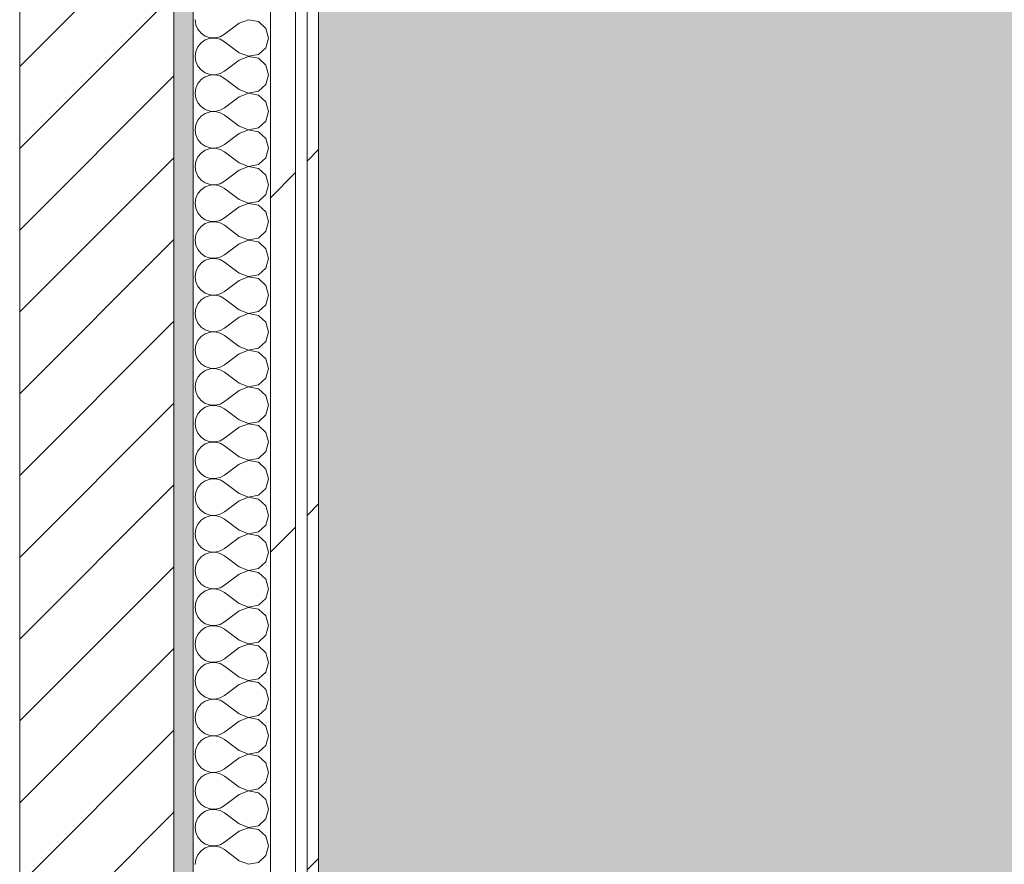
# Model space of a CAD drawing. Header units: millimetres. Extents: x -30280 to 19093, y -19284 to 4746.
# Tile 230 of 256: x -1771 to -1261, y -10076 to -9638. Entities that reach past the tile are written whole.
import ezdxf

# ---------------------------------------------------------------- set-up
doc = ezdxf.new("R2010")
doc.units = ezdxf.units.MM
doc.header["$MEASUREMENT"] = 0
doc.linetypes.add('Wipeout_Contour', pattern=[1000, 0, -1000])
for name, color, linetype in [('12_FAÇ_Façana', 7, 'Continuous'), ('Nuevo_07_CR_Cel Ras pladur', 7, 'Continuous'), ('Nuevo_08_E_Envans secs', 7, 'Continuous')]:
    doc.layers.add(name, color=color, linetype=linetype)
for name, color, linetype, lineweight, true_color in [('12_FAÇ_Façana_Pluma_Nº__176', 7, 'Continuous', 15, 0x93a0c6), ('Nuevo_07_CR_Cel Ras pladur_Pluma_Nº__102', 7, 'Continuous', 5, 0xcccccc), ('Nuevo_08_E_Envans secs_Pluma_Nº__102', 7, 'Continuous', 5, 0xcccccc), ('Nuevo_08_E_Envans secs_Pluma_Nº__171', 171, 'Continuous', 13, 0xaaaaff), ('Nuevo_08_E_Envans secs_Pluma_Nº__177', 7, 'Continuous', 15, 0xf7e046)]:
    doc.layers.add(name, color=color, linetype=linetype, lineweight=lineweight, true_color=true_color)
for name, color, linetype, lineweight in [('12_FAÇ_Façana_Pluma_Nº__2', 8, 'Continuous', 5), ('12_FAÇ_Façana_Pluma_Nº__7', 7, 'Continuous', 5), ('Nuevo_08_E_Envans secs_Pluma_Nº__1', 7, 'Continuous', 5)]:
    doc.layers.add(name, color=color, linetype=linetype, lineweight=lineweight)
pattern_1 = [(45, (0, 0), (-183.848, 183.848), [195, -65]), (45, (7e-14, 183.85), (-183.848, 183.848), [195, -65])]

# ---------------------------------------------------------------- blocks, each defined once
blk = doc.blocks.new('Forjado_1_1', base_point=(-28050.85, 1700.85))
at = {"layer": 'Nuevo_07_CR_Cel Ras pladur_Pluma_Nº__102', "linetype": 'Continuous', "lineweight": 0, "true_color": 0x333333}
h = blk.add_hatch(color=250, dxfattribs=at)
h.paths.add_polyline_path([(-28050.85, 1700.85), (-1702.11, 1700.85), (-1556.11, 1700.85), (-1556.11, -1703.98), (-1619.11, -1703.98), (-1619.11, -6940.7), (-1544.11, -6940.7), (-1544.11, -7505.7), (-1616.26, -7505.7), (-1616.05, -11923.98), (-1552.9, -11923.98), (-1552.9, -12503.98), (-2036.11, -12503.98), (-2036.11, -12340.7), (-6985.39, -12340.7), (-6985.39, -12549.28), (-7491.4, -12549.28), (-7491.4, -12393.7), (-10655.85, -12393.7), (-10657.1, -13685.07), (-1603.63, -13694.56), (-1609.23, -16937.98), (375.89, -16937.98), (375.89, -16738.98), (1128.89, -16738.98), (1128.89, -17066.98), (2622.91, -17066.98), (5778.89, -17066.98), (5778.89, -16738.98), (6378.89, -16738.98), (6378.89, -12488.98), (5778.89, -12488.98), (5763.89, -12069.98), (3832.9, -12069.98), (2768.91, -12069.98), (2768.91, -12619.14), (2622.91, -12619.14), (2622.91, -12069.98), (843.89, -12069.98), (843.89, -12503.98), (363.89, -12503.98), (363.89, -11923.98), (6641.89, -11923.98), (6627.87, -9203.97), (6003.89, -9207.42), (6010.89, -7490.7), (5790.89, -7490.7), (5790.89, -6940.7), (6010.89, -6940.7), (6010.89, -1710.7), (5770.89, -1710.7), (5770.89, 3861.73), (-28038.85, 3861.73)])
h.paths.add_polyline_path([(7.39, -9099.15), (-1192.61, -9099.15), (-1192.61, 1700.85), (7.39, 1700.85)], flags=0)
h.paths.add_polyline_path([(-1181.11, -11348.2), (-1181.11, -9848.2), (5718.89, -9848.2), (5718.89, -11348.2)], flags=0)
h.paths.add_polyline_path([(38, -16371.48), (-1162, -16371.48), (-1162, -12771.48), (38, -12771.48)], flags=0)
h.paths.add_polyline_path([(2309.36, -16371.48), (1109.36, -16371.48), (1109.36, -12771.48), (2309.36, -12771.48)], flags=0)
h.paths.add_polyline_path([(2226.83, -8799.15), (2226.83, 1400.85), (3726.83, 1400.85), (3726.83, -8799.15)], flags=0)
h.paths.add_polyline_path([(3832.9, -12471.48), (5032.9, -12471.48), (5032.9, -16671.48), (3832.9, -16671.48)], flags=0)
at = {"layer": 'Nuevo_07_CR_Cel Ras pladur_Pluma_Nº__102', "color": 254, "linetype": 'Continuous', "lineweight": 5, "true_color": 0xcccccc, "flags": 128}
blk.add_lwpolyline([(1128.89, -16738.98), (375.89, -16738.98), (375.89, -16937.98), (-1609.23, -16937.98), (-1603.63, -13694.56), (-10657.1, -13685.07), (-10655.85, -12393.7), (-7491.4, -12393.7), (-7491.4, -12549.28), (-6985.39, -12549.28), (-6985.39, -12340.7), (-2036.11, -12340.7), (-2036.11, -12503.98), (-1552.9, -12503.98), (-1552.9, -11923.98), (-1616.05, -11923.98), (-1616.26, -7505.7)], dxfattribs=at)
blk = doc.blocks.new('Muro_1_1', base_point=(-1681.11, -1193.98))
at = {"layer": '12_FAÇ_Façana_Pluma_Nº__176', "linetype": 'Continuous', "lineweight": 0, "true_color": 0x495063}
blk.add_hatch(color=251, dxfattribs=at).paths.add_polyline_path([(-1691.11, -7478.98), (-1691.11, -10658.98), (-1681.11, -10658.98), (-1681.11, -7478.98)])
at = {"layer": '12_FAÇ_Façana_Pluma_Nº__2', "linetype": 'Continuous', "lineweight": 5}
h = blk.add_hatch(dxfattribs=at)
h.set_pattern_fill('Ceramic_0001', color=8, style=0, pattern_type=2)
h.set_pattern_definition([(45, (0, 0), (-21.2132, 21.2132), [])])
h.paths.add_polyline_path([(-1771.11, -7478.98), (-1771.11, -10658.98), (-1691.11, -10658.98), (-1691.11, -7478.98)])
at = {"layer": '12_FAÇ_Façana_Pluma_Nº__7', "color": 7, "linetype": 'Continuous', "lineweight": 5}
for p, q in [((-1771.11, -10658.98), (-1771.11, -7478.98)), ((-1691.11, -10658.98), (-1691.11, -7478.98))]:
    blk.add_line(p, q, dxfattribs=at)
at = {"layer": '12_FAÇ_Façana_Pluma_Nº__7', "color": 7, "linetype": 'Continuous', "lineweight": 5, "flags": 128}
blk.add_lwpolyline([(-1681.11, -10658.98), (-1681.11, -7478.98)], dxfattribs=at)
blk = doc.blocks.new('*X684')
at = {"layer": 'Nuevo_08_E_Envans secs_Pluma_Nº__102', "color": 254, "linetype": 'Continuous', "lineweight": 5, "true_color": 0xcccccc}
for p, q in [((-1680.16, -9638.1), (-1679.79, -9640.7)), ((-1652.44, -9638.13), (-1657.3, -9640)), ((-1647.33, -9639.1), (-1652.44, -9638.13)), ((-1643.48, -9642.61), (-1647.33, -9639.1)), ((-1679.79, -9640.7), (-1678.73, -9643.1)), ((-1678.73, -9643.1), (-1677.06, -9645.13)), ((-1657.3, -9640), (-1664.92, -9645.71)), ((-1642.06, -9647.62), (-1643.48, -9642.61)), ((-1677.06, -9645.13), (-1674.89, -9646.61)), ((-1674.89, -9648.62), (-1677.06, -9650.11)), ((-1674.89, -9646.61), (-1672.4, -9647.45)), ((-1672.4, -9647.78), (-1674.89, -9648.62)), ((-1672.4, -9647.45), (-1669.78, -9647.58)), ((-1669.78, -9647.66), (-1672.4, -9647.78)), ((-1669.78, -9647.58), (-1667.22, -9646.99)), ((-1667.22, -9648.25), (-1669.78, -9647.66)), ((-1667.22, -9646.99), (-1664.92, -9645.71)), ((-1664.92, -9649.52), (-1667.22, -9648.25)), ((-1657.3, -9655.24), (-1664.92, -9649.52)), ((-1643.48, -9652.63), (-1642.06, -9647.62)), ((-1679.79, -9654.54), (-1680.16, -9657.14)), ((-1678.73, -9652.14), (-1679.79, -9654.54)), ((-1677.06, -9650.11), (-1678.73, -9652.14)), ((-1647.33, -9656.14), (-1643.48, -9652.63)), ((-1680.16, -9657.14), (-1679.79, -9659.75)), ((-1679.79, -9659.75), (-1678.73, -9662.15)), ((-1657.3, -9659.05), (-1664.92, -9664.76)), ((-1657.3, -9655.24), (-1652.44, -9657.1)), ((-1652.44, -9657.18), (-1657.3, -9659.05)), ((-1652.44, -9657.1), (-1647.33, -9656.14)), ((-1647.33, -9658.15), (-1652.44, -9657.18)), ((-1643.48, -9661.66), (-1647.33, -9658.15)), ((-1678.73, -9662.15), (-1677.06, -9664.17)), ((-1677.06, -9664.17), (-1674.89, -9665.66)), ((-1667.22, -9666.03), (-1664.92, -9664.76)), ((-1642.06, -9666.67), (-1643.48, -9661.66)), ((-1677.06, -9669.16), (-1678.73, -9671.18)), ((-1674.89, -9667.67), (-1677.06, -9669.16)), ((-1674.89, -9665.66), (-1672.4, -9666.5)), ((-1672.4, -9666.83), (-1674.89, -9667.67)), ((-1672.4, -9666.5), (-1669.78, -9666.63)), ((-1669.78, -9666.71), (-1672.4, -9666.83)), ((-1669.78, -9666.63), (-1667.22, -9666.03)), ((-1667.22, -9667.3), (-1669.78, -9666.71)), ((-1664.92, -9668.57), (-1667.22, -9667.3)), ((-1657.3, -9674.29), (-1664.92, -9668.57)), ((-1643.48, -9671.67), (-1642.06, -9666.67)), ((-1679.79, -9673.59), (-1680.16, -9676.19)), ((-1678.73, -9671.18), (-1679.79, -9673.59)), ((-1657.3, -9674.29), (-1652.44, -9676.15)), ((-1647.33, -9675.19), (-1643.48, -9671.67)), ((-1680.16, -9676.19), (-1679.79, -9678.79)), ((-1679.79, -9678.79), (-1678.73, -9681.2)), ((-1657.3, -9678.1), (-1664.92, -9683.81)), ((-1652.44, -9676.23), (-1657.3, -9678.1)), ((-1652.44, -9676.15), (-1647.33, -9675.19)), ((-1647.33, -9677.2), (-1652.44, -9676.23)), ((-1643.48, -9680.71), (-1647.33, -9677.2)), ((-1678.73, -9681.2), (-1677.06, -9683.22)), ((-1677.06, -9683.22), (-1674.89, -9684.71)), ((-1674.89, -9684.71), (-1672.4, -9685.55)), ((-1669.78, -9685.68), (-1667.22, -9685.08)), ((-1667.22, -9685.08), (-1664.92, -9683.81)), ((-1642.06, -9685.71), (-1643.48, -9680.71)), ((-1678.73, -9690.23), (-1679.79, -9692.64)), ((-1677.06, -9688.21), (-1678.73, -9690.23)), ((-1674.89, -9686.72), (-1677.06, -9688.21)), ((-1672.4, -9685.88), (-1674.89, -9686.72)), ((-1672.4, -9685.55), (-1669.78, -9685.68)), ((-1669.78, -9685.75), (-1672.4, -9685.88)), ((-1667.22, -9686.35), (-1669.78, -9685.75)), ((-1664.92, -9687.62), (-1667.22, -9686.35)), ((-1657.3, -9693.33), (-1664.92, -9687.62)), ((-1643.48, -9690.72), (-1642.06, -9685.71)), ((-1679.79, -9692.64), (-1680.16, -9695.24)), ((-1680.16, -9695.24), (-1679.79, -9697.84)), ((-1657.3, -9693.33), (-1652.44, -9695.2)), ((-1652.44, -9695.28), (-1657.3, -9697.14)), ((-1652.44, -9695.2), (-1647.33, -9694.23)), ((-1647.33, -9696.24), (-1652.44, -9695.28)), ((-1647.33, -9694.23), (-1643.48, -9690.72)), ((-1679.79, -9697.84), (-1678.73, -9700.25)), ((-1678.73, -9700.25), (-1677.06, -9702.27)), ((-1657.3, -9697.14), (-1664.92, -9702.86)), ((-1643.48, -9699.75), (-1647.33, -9696.24)), ((-1642.06, -9704.76), (-1643.48, -9699.75)), ((-1677.06, -9702.27), (-1674.89, -9703.76)), ((-1674.89, -9703.76), (-1672.4, -9704.6)), ((-1672.4, -9704.93), (-1674.89, -9705.77)), ((-1672.4, -9704.6), (-1669.78, -9704.72)), ((-1669.78, -9704.8), (-1672.4, -9704.93)), ((-1669.78, -9704.72), (-1667.22, -9704.13)), ((-1667.22, -9705.4), (-1669.78, -9704.8)), ((-1667.22, -9704.13), (-1664.92, -9702.86)), ((-1664.92, -9706.67), (-1667.22, -9705.4)), ((-1643.48, -9709.77), (-1642.06, -9704.76)), ((-1678.73, -9709.28), (-1679.79, -9711.68)), ((-1677.06, -9707.26), (-1678.73, -9709.28)), ((-1674.89, -9705.77), (-1677.06, -9707.26)), ((-1657.3, -9712.38), (-1664.92, -9706.67)), ((-1647.33, -9713.28), (-1643.48, -9709.77)), ((-1679.79, -9711.68), (-1680.16, -9714.29)), ((-1680.16, -9714.29), (-1679.79, -9716.89)), ((-1657.3, -9712.38), (-1652.44, -9714.25)), ((-1652.44, -9714.32), (-1657.3, -9716.19)), ((-1652.44, -9714.25), (-1647.33, -9713.28)), ((-1647.33, -9715.29), (-1652.44, -9714.32)), ((-1643.48, -9718.8), (-1647.33, -9715.29)), ((-1679.79, -9716.89), (-1678.73, -9719.29)), ((-1678.73, -9719.29), (-1677.06, -9721.32)), ((-1657.3, -9716.19), (-1664.92, -9721.9)), ((-1642.06, -9723.81), (-1643.48, -9718.8)), ((-1677.06, -9721.32), (-1674.89, -9722.8)), ((-1674.89, -9724.81), (-1677.06, -9726.3)), ((-1674.89, -9722.8), (-1672.4, -9723.64)), ((-1672.4, -9723.98), (-1674.89, -9724.81)), ((-1672.4, -9723.64), (-1669.78, -9723.77)), ((-1669.78, -9723.85), (-1672.4, -9723.98)), ((-1669.78, -9723.77), (-1667.22, -9723.18)), ((-1667.22, -9724.44), (-1669.78, -9723.85)), ((-1667.22, -9723.18), (-1664.92, -9721.9)), ((-1664.92, -9725.71), (-1667.22, -9724.44)), ((-1657.3, -9731.43), (-1664.92, -9725.71)), ((-1643.48, -9728.82), (-1642.06, -9723.81)), ((-1679.79, -9730.73), (-1680.16, -9733.33)), ((-1678.73, -9728.33), (-1679.79, -9730.73)), ((-1677.06, -9726.3), (-1678.73, -9728.33)), ((-1647.33, -9732.33), (-1643.48, -9728.82)), ((-1680.16, -9733.33), (-1679.79, -9735.94)), ((-1679.79, -9735.94), (-1678.73, -9738.34)), ((-1657.3, -9735.24), (-1664.92, -9740.95)), ((-1657.3, -9731.43), (-1652.44, -9733.29)), ((-1652.44, -9733.37), (-1657.3, -9735.24)), ((-1652.44, -9733.29), (-1647.33, -9732.33)), ((-1647.33, -9734.34), (-1652.44, -9733.37)), ((-1643.48, -9737.85), (-1647.33, -9734.34)), ((-1678.73, -9738.34), (-1677.06, -9740.36)), ((-1677.06, -9740.36), (-1674.89, -9741.85)), ((-1667.22, -9742.22), (-1664.92, -9740.95)), ((-1642.06, -9742.86), (-1643.48, -9737.85)), ((-1677.06, -9745.35), (-1678.73, -9747.37)), ((-1674.89, -9743.86), (-1677.06, -9745.35)), ((-1674.89, -9741.85), (-1672.4, -9742.69)), ((-1672.4, -9743.02), (-1674.89, -9743.86)), ((-1672.4, -9742.69), (-1669.78, -9742.82)), ((-1669.78, -9742.9), (-1672.4, -9743.02)), ((-1669.78, -9742.82), (-1667.22, -9742.22)), ((-1667.22, -9743.49), (-1669.78, -9742.9)), ((-1664.92, -9744.76), (-1667.22, -9743.49)), ((-1657.3, -9750.48), (-1664.92, -9744.76)), ((-1643.48, -9747.86), (-1642.06, -9742.86)), ((-1679.79, -9749.78), (-1680.16, -9752.38)), ((-1678.73, -9747.37), (-1679.79, -9749.78)), ((-1657.3, -9750.48), (-1652.44, -9752.34)), ((-1652.44, -9752.34), (-1647.33, -9751.38)), ((-1647.33, -9751.38), (-1643.48, -9747.86)), ((-1680.16, -9752.38), (-1679.79, -9754.98)), ((-1679.79, -9754.98), (-1678.73, -9757.39)), ((-1657.3, -9754.29), (-1664.92, -9760)), ((-1652.44, -9752.42), (-1657.3, -9754.29)), ((-1647.33, -9753.39), (-1652.44, -9752.42)), ((-1643.48, -9756.9), (-1647.33, -9753.39)), ((-1678.73, -9757.39), (-1677.06, -9759.41)), ((-1677.06, -9759.41), (-1674.89, -9760.9)), ((-1674.89, -9760.9), (-1672.4, -9761.74)), ((-1672.4, -9761.74), (-1669.78, -9761.87)), ((-1669.78, -9761.87), (-1667.22, -9761.27)), ((-1667.22, -9761.27), (-1664.92, -9760)), ((-1642.06, -9761.9), (-1643.48, -9756.9)), ((-1678.73, -9766.42), (-1679.79, -9768.83)), ((-1677.06, -9764.4), (-1678.73, -9766.42)), ((-1674.89, -9762.91), (-1677.06, -9764.4)), ((-1672.4, -9762.07), (-1674.89, -9762.91)), ((-1669.78, -9761.94), (-1672.4, -9762.07)), ((-1667.22, -9762.54), (-1669.78, -9761.94)), ((-1664.92, -9763.81), (-1667.22, -9762.54)), ((-1657.3, -9769.52), (-1664.92, -9763.81)), ((-1647.33, -9770.42), (-1643.48, -9766.91)), ((-1643.48, -9766.91), (-1642.06, -9761.9)), ((-1679.79, -9768.83), (-1680.16, -9771.43)), ((-1680.16, -9771.43), (-1679.79, -9774.03)), ((-1657.3, -9769.52), (-1652.44, -9771.39)), ((-1652.44, -9771.47), (-1657.3, -9773.33)), ((-1652.44, -9771.39), (-1647.33, -9770.42)), ((-1647.33, -9772.43), (-1652.44, -9771.47)), ((-1679.79, -9774.03), (-1678.73, -9776.44)), ((-1678.73, -9776.44), (-1677.06, -9778.46)), ((-1657.3, -9773.33), (-1664.92, -9779.05)), ((-1643.48, -9775.95), (-1647.33, -9772.43)), ((-1642.06, -9780.95), (-1643.48, -9775.95)), ((-1677.06, -9778.46), (-1674.89, -9779.95)), ((-1674.89, -9781.96), (-1677.06, -9783.45)), ((-1674.89, -9779.95), (-1672.4, -9780.79)), ((-1672.4, -9781.12), (-1674.89, -9781.96)), ((-1672.4, -9780.79), (-1669.78, -9780.91)), ((-1669.78, -9780.99), (-1672.4, -9781.12)), ((-1669.78, -9780.91), (-1667.22, -9780.32)), ((-1667.22, -9781.59), (-1669.78, -9780.99)), ((-1667.22, -9780.32), (-1664.92, -9779.05)), ((-1664.92, -9782.86), (-1667.22, -9781.59)), ((-1643.48, -9785.96), (-1642.06, -9780.95)), ((-1678.73, -9785.47), (-1679.79, -9787.87)), ((-1677.06, -9783.45), (-1678.73, -9785.47)), ((-1657.3, -9788.57), (-1664.92, -9782.86)), ((-1647.33, -9789.47), (-1643.48, -9785.96)), ((-1679.79, -9787.87), (-1680.16, -9790.48)), ((-1680.16, -9790.48), (-1679.79, -9793.08)), ((-1657.3, -9792.38), (-1664.92, -9798.1)), ((-1657.3, -9788.57), (-1652.44, -9790.44)), ((-1652.44, -9790.51), (-1657.3, -9792.38)), ((-1652.44, -9790.44), (-1647.33, -9789.47)), ((-1647.33, -9791.48), (-1652.44, -9790.51)), ((-1643.48, -9794.99), (-1647.33, -9791.48)), ((-1679.79, -9793.08), (-1678.73, -9795.48)), ((-1678.73, -9795.48), (-1677.06, -9797.51)), ((-1677.06, -9797.51), (-1674.89, -9798.99)), ((-1642.06, -9800), (-1643.48, -9794.99)), ((-1677.06, -9802.49), (-1678.73, -9804.52)), ((-1674.89, -9801.01), (-1677.06, -9802.49)), ((-1674.89, -9798.99), (-1672.4, -9799.83)), ((-1672.4, -9800.17), (-1674.89, -9801.01)), ((-1672.4, -9799.83), (-1669.78, -9799.96)), ((-1669.78, -9800.04), (-1672.4, -9800.17)), ((-1669.78, -9799.96), (-1667.22, -9799.37)), ((-1667.22, -9800.63), (-1669.78, -9800.04)), ((-1667.22, -9799.37), (-1664.92, -9798.1)), ((-1664.92, -9801.9), (-1667.22, -9800.63)), ((-1657.3, -9807.62), (-1664.92, -9801.9)), ((-1643.48, -9805.01), (-1642.06, -9800)), ((-1679.79, -9806.92), (-1680.16, -9809.52)), ((-1678.73, -9804.52), (-1679.79, -9806.92)), ((-1657.3, -9807.62), (-1652.44, -9809.49)), ((-1647.33, -9808.52), (-1643.48, -9805.01)), ((-1680.16, -9809.52), (-1679.79, -9812.13)), ((-1679.79, -9812.13), (-1678.73, -9814.53)), ((-1657.3, -9811.43), (-1664.92, -9817.14)), ((-1652.44, -9809.56), (-1657.3, -9811.43)), ((-1652.44, -9809.49), (-1647.33, -9808.52)), ((-1647.33, -9810.53), (-1652.44, -9809.56)), ((-1643.48, -9814.04), (-1647.33, -9810.53)), ((-1678.73, -9814.53), (-1677.06, -9816.55)), ((-1677.06, -9816.55), (-1674.89, -9818.04)), ((-1667.22, -9818.41), (-1664.92, -9817.14)), ((-1642.06, -9819.05), (-1643.48, -9814.04)), ((-1677.06, -9821.54), (-1678.73, -9823.56)), ((-1674.89, -9820.05), (-1677.06, -9821.54)), ((-1674.89, -9818.04), (-1672.4, -9818.88)), ((-1672.4, -9819.21), (-1674.89, -9820.05)), ((-1672.4, -9818.88), (-1669.78, -9819.01)), ((-1669.78, -9819.09), (-1672.4, -9819.21)), ((-1669.78, -9819.01), (-1667.22, -9818.41)), ((-1667.22, -9819.68), (-1669.78, -9819.09)), ((-1664.92, -9820.95), (-1667.22, -9819.68)), ((-1657.3, -9826.67), (-1664.92, -9820.95)), ((-1643.48, -9824.05), (-1642.06, -9819.05)), ((-1679.79, -9825.97), (-1680.16, -9828.57)), ((-1678.73, -9823.56), (-1679.79, -9825.97)), ((-1657.3, -9826.67), (-1652.44, -9828.53)), ((-1652.44, -9828.53), (-1647.33, -9827.57)), ((-1647.33, -9827.57), (-1643.48, -9824.05)), ((-1680.16, -9828.57), (-1679.79, -9831.17)), ((-1679.79, -9831.17), (-1678.73, -9833.58)), ((-1657.3, -9830.48), (-1664.92, -9836.19)), ((-1652.44, -9828.61), (-1657.3, -9830.48)), ((-1647.33, -9829.58), (-1652.44, -9828.61)), ((-1643.48, -9833.09), (-1647.33, -9829.58)), ((-1642.06, -9838.1), (-1643.48, -9833.09)), ((-1678.73, -9833.58), (-1677.06, -9835.6)), ((-1677.06, -9835.6), (-1674.89, -9837.09)), ((-1674.89, -9837.09), (-1672.4, -9837.93)), ((-1672.4, -9838.26), (-1674.89, -9839.1)), ((-1672.4, -9837.93), (-1669.78, -9838.06)), ((-1669.78, -9838.13), (-1672.4, -9838.26)), ((-1669.78, -9838.06), (-1667.22, -9837.46)), ((-1667.22, -9838.73), (-1669.78, -9838.13)), ((-1667.22, -9837.46), (-1664.92, -9836.19)), ((-1643.48, -9843.1), (-1642.06, -9838.1)), ((-1678.73, -9842.61), (-1679.79, -9845.02)), ((-1677.06, -9840.59), (-1678.73, -9842.61)), ((-1674.89, -9839.1), (-1677.06, -9840.59)), ((-1664.92, -9840), (-1667.22, -9838.73)), ((-1657.3, -9845.71), (-1664.92, -9840)), ((-1647.33, -9846.61), (-1643.48, -9843.1)), ((-1679.79, -9845.02), (-1680.16, -9847.62)), ((-1680.16, -9847.62), (-1679.79, -9850.22)), ((-1657.3, -9845.71), (-1652.44, -9847.58)), ((-1652.44, -9847.66), (-1657.3, -9849.52)), ((-1652.44, -9847.58), (-1647.33, -9846.61)), ((-1647.33, -9848.62), (-1652.44, -9847.66)), ((-1643.48, -9852.14), (-1647.33, -9848.62)), ((-1679.79, -9850.22), (-1678.73, -9852.63)), ((-1678.73, -9852.63), (-1677.06, -9854.65)), ((-1657.3, -9849.52), (-1664.92, -9855.24)), ((-1642.06, -9857.14), (-1643.48, -9852.14)), ((-1677.06, -9854.65), (-1674.89, -9856.14)), ((-1674.89, -9858.15), (-1677.06, -9859.64)), ((-1674.89, -9856.14), (-1672.4, -9856.98)), ((-1672.4, -9857.31), (-1674.89, -9858.15)), ((-1672.4, -9856.98), (-1669.78, -9857.1)), ((-1669.78, -9857.18), (-1672.4, -9857.31)), ((-1669.78, -9857.1), (-1667.22, -9856.51)), ((-1667.22, -9857.78), (-1669.78, -9857.18)), ((-1667.22, -9856.51), (-1664.92, -9855.24)), ((-1664.92, -9859.05), (-1667.22, -9857.78)), ((-1643.48, -9862.15), (-1642.06, -9857.14)), ((-1678.73, -9861.66), (-1679.79, -9864.06)), ((-1677.06, -9859.64), (-1678.73, -9861.66)), ((-1657.3, -9864.76), (-1664.92, -9859.05)), ((-1647.33, -9865.66), (-1643.48, -9862.15)), ((-1679.79, -9864.06), (-1680.16, -9866.67)), ((-1680.16, -9866.67), (-1679.79, -9869.27)), ((-1657.3, -9868.57), (-1664.92, -9874.29)), ((-1657.3, -9864.76), (-1652.44, -9866.63)), ((-1652.44, -9866.71), (-1657.3, -9868.57)), ((-1652.44, -9866.63), (-1647.33, -9865.66)), ((-1647.33, -9867.67), (-1652.44, -9866.71)), ((-1643.48, -9871.18), (-1647.33, -9867.67)), ((-1679.79, -9869.27), (-1678.73, -9871.67)), ((-1678.73, -9871.67), (-1677.06, -9873.7)), ((-1677.06, -9873.7), (-1674.89, -9875.19)), ((-1642.06, -9876.19), (-1643.48, -9871.18)), ((-1677.06, -9878.68), (-1678.73, -9880.71)), ((-1674.89, -9877.2), (-1677.06, -9878.68)), ((-1674.89, -9875.19), (-1672.4, -9876.02)), ((-1672.4, -9876.36), (-1674.89, -9877.2)), ((-1672.4, -9876.02), (-1669.78, -9876.15)), ((-1669.78, -9876.23), (-1672.4, -9876.36)), ((-1669.78, -9876.15), (-1667.22, -9875.56)), ((-1667.22, -9876.82), (-1669.78, -9876.23)), ((-1667.22, -9875.56), (-1664.92, -9874.29)), ((-1664.92, -9878.1), (-1667.22, -9876.82)), ((-1657.3, -9883.81), (-1664.92, -9878.1)), ((-1643.48, -9881.2), (-1642.06, -9876.19)), ((-1679.79, -9883.11), (-1680.16, -9885.71)), ((-1678.73, -9880.71), (-1679.79, -9883.11)), ((-1657.3, -9883.81), (-1652.44, -9885.68)), ((-1647.33, -9884.71), (-1643.48, -9881.2)), ((-1680.16, -9885.71), (-1679.79, -9888.32)), ((-1679.79, -9888.32), (-1678.73, -9890.72)), ((-1657.3, -9887.62), (-1664.92, -9893.33)), ((-1652.44, -9885.75), (-1657.3, -9887.62)), ((-1652.44, -9885.68), (-1647.33, -9884.71)), ((-1647.33, -9886.72), (-1652.44, -9885.75)), ((-1643.48, -9890.23), (-1647.33, -9886.72)), ((-1678.73, -9890.72), (-1677.06, -9892.74)), ((-1677.06, -9892.74), (-1674.89, -9894.23)), ((-1674.89, -9894.23), (-1672.4, -9895.07)), ((-1669.78, -9895.2), (-1667.22, -9894.6)), ((-1667.22, -9894.6), (-1664.92, -9893.33)), ((-1642.06, -9895.24), (-1643.48, -9890.23)), ((-1677.06, -9897.73), (-1678.73, -9899.75)), ((-1674.89, -9896.24), (-1677.06, -9897.73)), ((-1672.4, -9895.4), (-1674.89, -9896.24)), ((-1672.4, -9895.07), (-1669.78, -9895.2)), ((-1669.78, -9895.28), (-1672.4, -9895.4)), ((-1667.22, -9895.87), (-1669.78, -9895.28)), ((-1664.92, -9897.14), (-1667.22, -9895.87)), ((-1657.3, -9902.86), (-1664.92, -9897.14)), ((-1643.48, -9900.25), (-1642.06, -9895.24)), ((-1679.79, -9902.16), (-1680.16, -9904.76)), ((-1680.16, -9904.76), (-1679.79, -9907.36)), ((-1678.73, -9899.75), (-1679.79, -9902.16)), ((-1657.3, -9902.86), (-1652.44, -9904.72)), ((-1652.44, -9904.8), (-1657.3, -9906.67)), ((-1652.44, -9904.72), (-1647.33, -9903.76)), ((-1647.33, -9905.77), (-1652.44, -9904.8)), ((-1647.33, -9903.76), (-1643.48, -9900.25)), ((-1679.79, -9907.36), (-1678.73, -9909.77)), ((-1678.73, -9909.77), (-1677.06, -9911.79)), ((-1657.3, -9906.67), (-1664.92, -9912.38)), ((-1643.48, -9909.28), (-1647.33, -9905.77)), ((-1642.06, -9914.29), (-1643.48, -9909.28)), ((-1677.06, -9911.79), (-1674.89, -9913.28)), ((-1674.89, -9913.28), (-1672.4, -9914.12)), ((-1672.4, -9914.45), (-1674.89, -9915.29)), ((-1672.4, -9914.12), (-1669.78, -9914.25)), ((-1669.78, -9914.32), (-1672.4, -9914.45)), ((-1669.78, -9914.25), (-1667.22, -9913.65)), ((-1667.22, -9914.92), (-1669.78, -9914.32)), ((-1667.22, -9913.65), (-1664.92, -9912.38)), ((-1664.92, -9916.19), (-1667.22, -9914.92)), ((-1643.48, -9919.29), (-1642.06, -9914.29)), ((-1678.73, -9918.8), (-1679.79, -9921.21)), ((-1677.06, -9916.78), (-1678.73, -9918.8)), ((-1674.89, -9915.29), (-1677.06, -9916.78)), ((-1657.3, -9921.9), (-1664.92, -9916.19)), ((-1647.33, -9922.8), (-1643.48, -9919.29)), ((-1679.79, -9921.21), (-1680.16, -9923.81)), ((-1680.16, -9923.81), (-1679.79, -9926.41)), ((-1657.3, -9921.9), (-1652.44, -9923.77)), ((-1652.44, -9923.85), (-1657.3, -9925.71)), ((-1652.44, -9923.77), (-1647.33, -9922.8)), ((-1647.33, -9924.81), (-1652.44, -9923.85)), ((-1643.48, -9928.33), (-1647.33, -9924.81)), ((-1679.79, -9926.41), (-1678.73, -9928.82)), ((-1678.73, -9928.82), (-1677.06, -9930.84)), ((-1657.3, -9925.71), (-1664.92, -9931.43)), ((-1642.06, -9933.33), (-1643.48, -9928.33)), ((-1677.06, -9930.84), (-1674.89, -9932.33)), ((-1674.89, -9934.34), (-1677.06, -9935.83)), ((-1674.89, -9932.33), (-1672.4, -9933.17)), ((-1672.4, -9933.5), (-1674.89, -9934.34)), ((-1672.4, -9933.17), (-1669.78, -9933.29)), ((-1669.78, -9933.37), (-1672.4, -9933.5)), ((-1669.78, -9933.29), (-1667.22, -9932.7)), ((-1667.22, -9933.97), (-1669.78, -9933.37)), ((-1667.22, -9932.7), (-1664.92, -9931.43)), ((-1664.92, -9935.24), (-1667.22, -9933.97)), ((-1657.3, -9940.95), (-1664.92, -9935.24)), ((-1643.48, -9938.34), (-1642.06, -9933.33)), ((-1679.79, -9940.25), (-1680.16, -9942.86)), ((-1678.73, -9937.85), (-1679.79, -9940.25)), ((-1677.06, -9935.83), (-1678.73, -9937.85)), ((-1647.33, -9941.85), (-1643.48, -9938.34)), ((-1680.16, -9942.86), (-1679.79, -9945.46)), ((-1679.79, -9945.46), (-1678.73, -9947.86)), ((-1657.3, -9944.76), (-1664.92, -9950.48)), ((-1657.3, -9940.95), (-1652.44, -9942.82)), ((-1652.44, -9942.9), (-1657.3, -9944.76)), ((-1652.44, -9942.82), (-1647.33, -9941.85)), ((-1647.33, -9943.86), (-1652.44, -9942.9)), ((-1643.48, -9947.37), (-1647.33, -9943.86)), ((-1678.73, -9947.86), (-1677.06, -9949.89)), ((-1677.06, -9949.89), (-1674.89, -9951.38)), ((-1667.22, -9951.75), (-1664.92, -9950.48)), ((-1642.06, -9952.38), (-1643.48, -9947.37)), ((-1677.06, -9954.87), (-1678.73, -9956.9)), ((-1674.89, -9953.39), (-1677.06, -9954.87)), ((-1674.89, -9951.38), (-1672.4, -9952.22)), ((-1672.4, -9952.55), (-1674.89, -9953.39)), ((-1672.4, -9952.22), (-1669.78, -9952.34)), ((-1669.78, -9952.42), (-1672.4, -9952.55)), ((-1669.78, -9952.34), (-1667.22, -9951.75)), ((-1667.22, -9953.01), (-1669.78, -9952.42)), ((-1664.92, -9954.29), (-1667.22, -9953.01)), ((-1657.3, -9960), (-1664.92, -9954.29)), ((-1643.48, -9957.39), (-1642.06, -9952.38)), ((-1679.79, -9959.3), (-1680.16, -9961.9)), ((-1678.73, -9956.9), (-1679.79, -9959.3)), ((-1657.3, -9960), (-1652.44, -9961.87)), ((-1652.44, -9961.87), (-1647.33, -9960.9)), ((-1647.33, -9960.9), (-1643.48, -9957.39)), ((-1680.16, -9961.9), (-1679.79, -9964.51)), ((-1679.79, -9964.51), (-1678.73, -9966.91)), ((-1657.3, -9963.81), (-1664.92, -9969.52)), ((-1652.44, -9961.94), (-1657.3, -9963.81)), ((-1647.33, -9962.91), (-1652.44, -9961.94)), ((-1643.48, -9966.42), (-1647.33, -9962.91)), ((-1678.73, -9966.91), (-1677.06, -9968.94)), ((-1677.06, -9968.94), (-1674.89, -9970.42)), ((-1674.89, -9970.42), (-1672.4, -9971.26)), ((-1669.78, -9971.39), (-1667.22, -9970.8)), ((-1667.22, -9970.8), (-1664.92, -9969.52)), ((-1642.06, -9971.43), (-1643.48, -9966.42)), ((-1678.73, -9975.95), (-1679.79, -9978.35)), ((-1677.06, -9973.92), (-1678.73, -9975.95)), ((-1674.89, -9972.43), (-1677.06, -9973.92)), ((-1672.4, -9971.59), (-1674.89, -9972.43)), ((-1672.4, -9971.26), (-1669.78, -9971.39)), ((-1669.78, -9971.47), (-1672.4, -9971.59)), ((-1667.22, -9972.06), (-1669.78, -9971.47)), ((-1664.92, -9973.33), (-1667.22, -9972.06)), ((-1657.3, -9979.05), (-1664.92, -9973.33)), ((-1643.48, -9976.44), (-1642.06, -9971.43)), ((-1679.79, -9978.35), (-1680.16, -9980.95)), ((-1680.16, -9980.95), (-1679.79, -9983.55)), ((-1657.3, -9979.05), (-1652.44, -9980.91)), ((-1652.44, -9980.99), (-1657.3, -9982.86)), ((-1652.44, -9980.91), (-1647.33, -9979.95)), ((-1647.33, -9981.96), (-1652.44, -9980.99)), ((-1647.33, -9979.95), (-1643.48, -9976.44)), ((-1679.79, -9983.55), (-1678.73, -9985.96)), ((-1678.73, -9985.96), (-1677.06, -9987.98)), ((-1657.3, -9982.86), (-1664.92, -9988.57)), ((-1643.48, -9985.47), (-1647.33, -9981.96)), ((-1642.06, -9990.48), (-1643.48, -9985.47)), ((-1677.06, -9987.98), (-1674.89, -9989.47)), ((-1674.89, -9991.48), (-1677.06, -9992.97)), ((-1674.89, -9989.47), (-1672.4, -9990.31)), ((-1672.4, -9990.64), (-1674.89, -9991.48)), ((-1672.4, -9990.31), (-1669.78, -9990.44)), ((-1669.78, -9990.51), (-1672.4, -9990.64)), ((-1669.78, -9990.44), (-1667.22, -9989.84)), ((-1667.22, -9991.11), (-1669.78, -9990.51)), ((-1667.22, -9989.84), (-1664.92, -9988.57)), ((-1664.92, -9992.38), (-1667.22, -9991.11)), ((-1643.48, -9995.48), (-1642.06, -9990.48)), ((-1678.73, -9994.99), (-1679.79, -9997.4)), ((-1677.06, -9992.97), (-1678.73, -9994.99)), ((-1657.3, -9998.1), (-1664.92, -9992.38)), ((-1647.33, -9998.99), (-1643.48, -9995.48)), ((-1679.79, -9997.4), (-1680.16, -10000)), ((-1680.16, -10000), (-1679.79, -10002.6)), ((-1657.3, -9998.1), (-1652.44, -9999.96)), ((-1652.44, -10000.04), (-1657.3, -10001.9)), ((-1652.44, -9999.96), (-1647.33, -9998.99)), ((-1647.33, -10001.01), (-1652.44, -10000.04)), ((-1643.48, -10004.52), (-1647.33, -10001.01)), ((-1679.79, -10002.6), (-1678.73, -10005.01)), ((-1678.73, -10005.01), (-1677.06, -10007.03)), ((-1657.3, -10001.9), (-1664.92, -10007.62)), ((-1642.06, -10009.52), (-1643.48, -10004.52)), ((-1677.06, -10012.02), (-1678.73, -10014.04)), ((-1677.06, -10007.03), (-1674.89, -10008.52)), ((-1674.89, -10010.53), (-1677.06, -10012.02)), ((-1674.89, -10008.52), (-1672.4, -10009.36)), ((-1672.4, -10009.69), (-1674.89, -10010.53)), ((-1672.4, -10009.36), (-1669.78, -10009.49)), ((-1669.78, -10009.56), (-1672.4, -10009.69)), ((-1669.78, -10009.49), (-1667.22, -10008.89)), ((-1667.22, -10010.16), (-1669.78, -10009.56)), ((-1667.22, -10008.89), (-1664.92, -10007.62)), ((-1664.92, -10011.43), (-1667.22, -10010.16)), ((-1657.3, -10017.14), (-1664.92, -10011.43)), ((-1643.48, -10014.53), (-1642.06, -10009.52)), ((-1679.79, -10016.45), (-1680.16, -10019.05)), ((-1678.73, -10014.04), (-1679.79, -10016.45)), ((-1657.3, -10017.14), (-1652.44, -10019.01)), ((-1647.33, -10018.04), (-1643.48, -10014.53)), ((-1680.16, -10019.05), (-1679.79, -10021.65)), ((-1679.79, -10021.65), (-1678.73, -10024.05)), ((-1657.3, -10020.95), (-1664.92, -10026.67)), ((-1652.44, -10019.09), (-1657.3, -10020.95)), ((-1652.44, -10019.01), (-1647.33, -10018.04)), ((-1647.33, -10020.05), (-1652.44, -10019.09)), ((-1643.48, -10023.56), (-1647.33, -10020.05)), ((-1678.73, -10024.05), (-1677.06, -10026.08)), ((-1677.06, -10026.08), (-1674.89, -10027.57)), ((-1667.22, -10027.94), (-1664.92, -10026.67)), ((-1642.06, -10028.57), (-1643.48, -10023.56)), ((-1677.06, -10031.06), (-1678.73, -10033.09)), ((-1674.89, -10029.58), (-1677.06, -10031.06)), ((-1674.89, -10027.57), (-1672.4, -10028.41)), ((-1672.4, -10028.74), (-1674.89, -10029.58)), ((-1672.4, -10028.41), (-1669.78, -10028.53)), ((-1669.78, -10028.61), (-1672.4, -10028.74)), ((-1669.78, -10028.53), (-1667.22, -10027.94)), ((-1667.22, -10029.2), (-1669.78, -10028.61)), ((-1664.92, -10030.48), (-1667.22, -10029.2)), ((-1657.3, -10036.19), (-1664.92, -10030.48)), ((-1643.48, -10033.58), (-1642.06, -10028.57)), ((-1679.79, -10035.49), (-1680.16, -10038.1)), ((-1678.73, -10033.09), (-1679.79, -10035.49)), ((-1657.3, -10036.19), (-1652.44, -10038.06)), ((-1652.44, -10038.06), (-1647.33, -10037.09)), ((-1647.33, -10037.09), (-1643.48, -10033.58)), ((-1680.16, -10038.1), (-1679.79, -10040.7)), ((-1679.79, -10040.7), (-1678.73, -10043.1)), ((-1657.3, -10040), (-1664.92, -10045.71)), ((-1652.44, -10038.13), (-1657.3, -10040)), ((-1647.33, -10039.1), (-1652.44, -10038.13)), ((-1643.48, -10042.61), (-1647.33, -10039.1)), ((-1642.06, -10047.62), (-1643.48, -10042.61)), ((-1678.73, -10043.1), (-1677.06, -10045.13)), ((-1677.06, -10045.13), (-1674.89, -10046.61)), ((-1674.89, -10046.61), (-1672.4, -10047.45)), ((-1672.4, -10047.78), (-1674.89, -10048.62)), ((-1672.4, -10047.45), (-1669.78, -10047.58)), ((-1669.78, -10047.66), (-1672.4, -10047.78)), ((-1669.78, -10047.58), (-1667.22, -10046.99)), ((-1667.22, -10048.25), (-1669.78, -10047.66)), ((-1667.22, -10046.99), (-1664.92, -10045.71)), ((-1643.48, -10052.63), (-1642.06, -10047.62)), ((-1678.73, -10052.14), (-1679.79, -10054.54)), ((-1677.06, -10050.11), (-1678.73, -10052.14)), ((-1674.89, -10048.62), (-1677.06, -10050.11)), ((-1664.92, -10049.52), (-1667.22, -10048.25)), ((-1657.3, -10055.24), (-1664.92, -10049.52)), ((-1647.33, -10056.14), (-1643.48, -10052.63)), ((-1679.79, -10054.54), (-1680.16, -10057.14)), ((-1680.16, -10057.14), (-1679.79, -10059.75)), ((-1657.3, -10055.24), (-1652.44, -10057.1)), ((-1652.44, -10057.18), (-1657.3, -10059.05)), ((-1652.44, -10057.1), (-1647.33, -10056.14)), ((-1647.33, -10058.15), (-1652.44, -10057.18)), ((-1679.79, -10059.75), (-1678.73, -10062.15)), ((-1678.73, -10062.15), (-1677.06, -10064.17)), ((-1657.3, -10059.05), (-1664.92, -10064.76)), ((-1643.48, -10061.66), (-1647.33, -10058.15)), ((-1642.06, -10066.67), (-1643.48, -10061.66)), ((-1677.06, -10064.17), (-1674.89, -10065.66)), ((-1674.89, -10067.67), (-1677.06, -10069.16)), ((-1674.89, -10065.66), (-1672.4, -10066.5)), ((-1672.4, -10066.83), (-1674.89, -10067.67)), ((-1672.4, -10066.5), (-1669.78, -10066.63)), ((-1669.78, -10066.71), (-1672.4, -10066.83)), ((-1669.78, -10066.63), (-1667.22, -10066.03)), ((-1667.22, -10067.3), (-1669.78, -10066.71)), ((-1667.22, -10066.03), (-1664.92, -10064.76)), ((-1664.92, -10068.57), (-1667.22, -10067.3)), ((-1643.48, -10071.67), (-1642.06, -10066.67)), ((-1678.73, -10071.18), (-1679.79, -10073.59)), ((-1677.06, -10069.16), (-1678.73, -10071.18)), ((-1657.3, -10074.29), (-1664.92, -10068.57)), ((-1647.33, -10075.19), (-1643.48, -10071.67)), ((-1679.79, -10073.59), (-1680.16, -10076.19)), ((-1657.3, -10074.29), (-1652.44, -10076.15)), ((-1652.44, -10076.15), (-1647.33, -10075.19))]:
    blk.add_line(p, q, dxfattribs=at)
blk = doc.blocks.new('Muro_102_1', base_point=(-1616.11, -10658.98))
at = {"layer": 'Nuevo_08_E_Envans secs_Pluma_Nº__1', "color": 7, "linetype": 'Continuous', "lineweight": 5, "flags": 128}
blk.add_lwpolyline([(-1681.11, -7478.98), (-1681.11, -10658.98)], dxfattribs=at)
at = {"color": 254, "linetype": 'Wipeout_Contour', "lineweight": 0, "ltscale": 36878.164424}
blk.add_wipeout([(-1628.11, -10658.98), (-1628.11, -7478.98), (-1641.11, -7478.98), (-1641.11, -10658.98)], dxfattribs=at).dxf.layer = 'Nuevo_08_E_Envans secs'
at = {"color": 254, "linetype": 'Wipeout_Contour', "lineweight": 0, "ltscale": 36866.891477}
blk.add_wipeout([(-1616.11, -10658.98), (-1616.11, -7478.98), (-1622.11, -7478.98), (-1622.11, -10658.98)], dxfattribs=at).dxf.layer = 'Nuevo_08_E_Envans secs'
at = {"layer": 'Nuevo_08_E_Envans secs_Pluma_Nº__171', "linetype": 'Continuous', "lineweight": 13, "true_color": 0xaaaaff}
h = blk.add_hatch(dxfattribs=at)
h.set_pattern_fill('Panellat_HPL_0001', color=161, style=0, pattern_type=2)
h.set_pattern_definition(pattern_1)
h.paths.add_polyline_path([(-1616.11, -10658.98), (-1616.11, -7478.98), (-1622.11, -7478.98), (-1622.11, -10658.98)])
at = {"layer": 'Nuevo_08_E_Envans secs_Pluma_Nº__177', "linetype": 'Continuous', "lineweight": 15, "true_color": 0xf7e046}
h = blk.add_hatch(dxfattribs=at)
h.set_pattern_fill('Panellat_HPL_0001', color=53, style=0, pattern_type=2)
h.set_pattern_definition(pattern_1)
h.paths.add_polyline_path([(-1628.11, -10658.98), (-1628.11, -7478.98), (-1641.11, -7478.98), (-1641.11, -10658.98)])
at = {"layer": 'Nuevo_08_E_Envans secs_Pluma_Nº__1', "color": 7, "linetype": 'Continuous', "lineweight": 5}
for p, q in [((-1641.11, -10658.98), (-1641.11, -7478.98)), ((-1628.11, -10658.98), (-1628.11, -7478.98)), ((-1622.11, -10658.98), (-1622.11, -7478.98))]:
    blk.add_line(p, q, dxfattribs=at)
at = {"layer": 'Nuevo_08_E_Envans secs_Pluma_Nº__1', "color": 7, "linetype": 'Continuous', "lineweight": 5, "flags": 128}
blk.add_lwpolyline([(-1616.11, -10658.98), (-1616.11, -7478.98)], dxfattribs=at)
at = {"layer": 'Nuevo_08_E_Envans secs', "color": 7, "lineweight": 20}
blk.add_blockref('*X684', (0, 0), dxfattribs=at)

msp = doc.modelspace()

# ---------------------------------------------------------------- block references
at = {"layer": '12_FAÇ_Façana', "color": 7, "lineweight": 20}
msp.add_blockref('Muro_1_1', (-1681.11, -1193.98), dxfattribs=at)
at = {"layer": 'Nuevo_07_CR_Cel Ras pladur', "color": 254, "linetype": 'Continuous', "lineweight": 5, "true_color": 0xcccccc}
msp.add_blockref('Forjado_1_1', (-28050.85, 1700.85), dxfattribs=at)

# ---------------------------------------------------------------- next in the draw order: block references
at = {"layer": 'Nuevo_08_E_Envans secs', "color": 7, "lineweight": 20}
msp.add_blockref('Muro_102_1', (-1616.11, -10658.98), dxfattribs=at)

doc.saveas('drawing.dxf')
